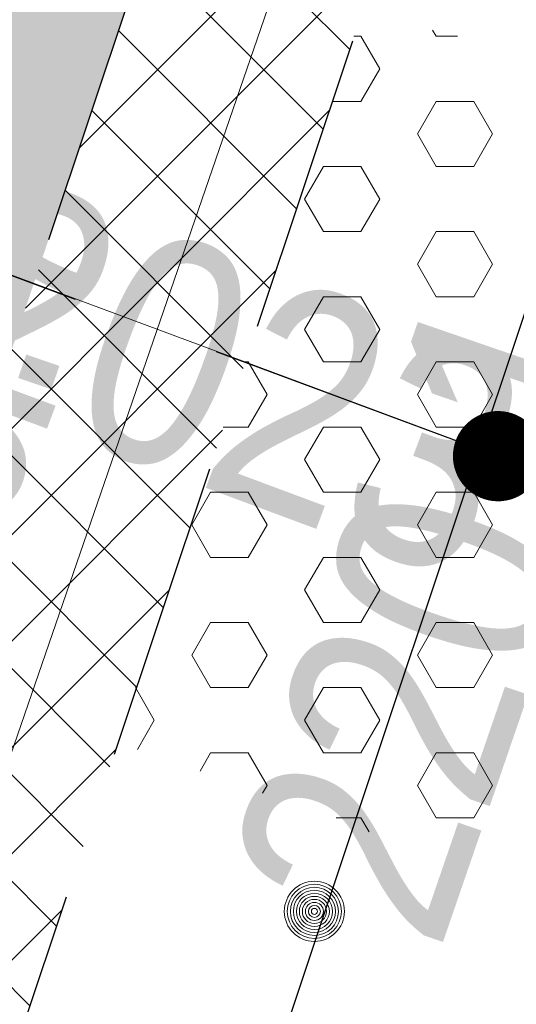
# Model space of a CAD drawing. Header units: metres. Extents: x 6599773 to 13199707, y 5688499 to 11377233.
# Tile 116 of 256: x 6599944.38 to 6599946.03, y 5688828.99 to 5688832.26. Entities that reach past the tile are written whole.
import ezdxf
from ezdxf import colors
from ezdxf.entities.mleader import LeaderData, LeaderLine
from ezdxf.enums import TextEntityAlignment as Align
from ezdxf.math import Vec2, Vec3

# ---------------------------------------------------------------- set-up
doc = ezdxf.new("R2010")
doc.units = ezdxf.units.M
doc.header["$MEASUREMENT"] = 0
for name, pattern in [('1', [0]), ('BUG', [1.5, 1, -0.5]), ('BUW', [1.5, 1, -0.5]), ('GUK', [2, 1.5, -0.5])]:
    doc.linetypes.add(name, pattern=pattern)
doc.layers.get('0').update_dxf_attribs({"linetype": 'CONTINUOUS', "lineweight": 5})
for name, color, linetype, lineweight in [('_KDPRZYKANALIK', 14, 'BUW', 30), ('_kolor chodnik', 50, '1', 0), ('_kolor umocn', 7, '1', 5), ('_kolor zjazdy kostka', 7, '1', 0), ('_kolor ścieżka', 10, '1', 0), ('_krawedz jezdni i pobocza', 7, 'BUG', 30), ('_opiskd', 14, 'CONTINUOUS', 15), ('AS__Nowe_granice', 140, 'CONTINUOUS', 30), ('Kontury', 90, 'GUK', 5), ('OTK_L_5', 7, 'CONTINUOUS', 5), ('OTR_T_1', 7, 'CONTINUOUS', 5), ('P_SUKP_E_T_0', 7, 'CONTINUOUS', 5), ('P_SUKP_L_0', 7, 'CONTINUOUS', 5)]:
    doc.layers.add(name, color=color, linetype=linetype, lineweight=lineweight)
doc.layers.add('_kolor jezdnia', color=7, linetype='1', lineweight=0, true_color=0x00dbdb)
doc.layers.add('_kolor pobocze', color=7, linetype='1', lineweight=0, true_color=0xff66ff)
doc.styles.add('opis', font='ARIALN.TTF', dxfattribs={"width": 0.7, "height": 1.1})
doc.styles.add('opis drzewa', font='ARIALN.TTF', dxfattribs={"width": 0.7, "height": 1.6})
doc.styles.add('STYL_ARIAL', font='ARIALN.TTF', dxfattribs={"width": 0.75, "oblique": 0.1})
pattern_1 = [(45, (0, 0), (-0.1767766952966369, 0.1767766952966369), []), (135, (0, 0), (-0.1767766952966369, -0.1767766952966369), [])]

# ---------------------------------------------------------------- blocks, each defined once
blk = doc.blocks.new('_Dot')
at = {"color": 0, "linetype": 'ByBlock', "lineweight": -2}
blk.add_line((-0.5, 0), (-1, 0), dxfattribs=at)
at = {"color": 0, "linetype": 'ByBlock', "const_width": 0.5}
blk.add_lwpolyline([(-0.25, 0, 1), (0.25, 0, 1)], format="xyb", close=True, dxfattribs=at)
blk = doc.blocks.new('801')
at = {"color": 0}
for radius in [0.1, 0.09, 0.08, 0.07, 0.06, 0.05, 0.04, 0.03, 0.02, 0.01]:
    blk.add_circle((0, 0), radius, dxfattribs=at)

msp = doc.modelspace()

# ---------------------------------------------------------------- hatches: boundary and pattern name
at = {"layer": '_kolor chodnik'}
h = msp.add_hatch(dxfattribs=at)
h.set_pattern_fill('ANSI37', color=256, scale=2)
h.set_pattern_definition(pattern_1)
h.paths.add_polyline_path([(6599849.938171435, 5688542.085872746), (6599852.232147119, 5688548.938742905), (6599853.573135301, 5688548.489851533), (6599853.827082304, 5688549.248475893), (6599851.793849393, 5688549.929093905), (6599849.895278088, 5688548.982823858), (6599847.823506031, 5688542.793750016)])
edge = h.paths.add_edge_path()
edge.add_line((6600018.106075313, 5689087.454911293), (6600022.42781917, 5689091.229234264))
edge.add_line((6600022.42781917, 5689091.229234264), (6600020.233254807, 5689093.742094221))
edge.add_line((6600020.233254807, 5689093.742094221), (6600017.159471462, 5689091.057656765))
edge.add_arc((6600023.275194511, 5689085.3851404), 8.341433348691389, 137.1531559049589, 148.8016577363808)
edge.add_line((6600016.140105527, 5689089.706021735), (6600018.106075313, 5689087.454911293))
h.paths.add_polyline_path([(6600038.501784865, 5689187.592294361), (6600037.906968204, 5689187.700586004), (6600037.63829624, 5689186.224843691), (6600038.240083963, 5689186.115282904)])
h.paths.add_polyline_path([(6600069.098302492, 5689360.276020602), (6600068.321239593, 5689360.413462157), (6600068.064048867, 5689358.936495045), (6600068.836639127, 5689358.799546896)])
h.paths.add_polyline_path([(6600082.393785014, 5689362.950258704), (6600082.941124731, 5689366.103121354), (6600081.481377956, 5689366.361351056), (6600080.923159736, 5689363.210828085)])
h.paths.add_polyline_path([(6600074.022236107, 5689388.065861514), (6600072.983907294, 5689388.249860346), (6600072.723374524, 5689386.77253894), (6600073.760538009, 5689386.588865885)])
h.paths.add_polyline_path([(6600105.613104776, 5689486.405659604), (6600106.749499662, 5689489.711933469), (6600105.298891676, 5689490.233346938), (6600104.143487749, 5689486.917306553)], flags=17)
h.paths.add_polyline_path([(6600132.519778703, 5689678.737346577), (6600131.761827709, 5689678.896110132), (6600131.444670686, 5689677.429261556), (6600132.212256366, 5689677.269208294)])
h.paths.add_polyline_path([(6600156.649397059, 5689798.7449027), (6600156.48800471, 5689797.958860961), (6600157.450195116, 5689797.757316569), (6600157.615023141, 5689798.542205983)])
h.paths.add_polyline_path([(6600189.055358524, 5689948.643107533), (6600187.902868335, 5689948.884512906), (6600187.600024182, 5689947.417400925), (6600188.748131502, 5689947.176379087)])
edge = h.paths.add_edge_path()
edge.add_line((6600204.459383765, 5690032.969035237), (6600204.153258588, 5690031.227801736))
edge.add_arc((6600202.328347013, 5690027.299936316), 4.331100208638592, 41.85300125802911, 65.08011549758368, ccw=False)
edge.add_arc((6600032.90393149, 5690051.979071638), 174.020003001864, 352.8070218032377, 353.495463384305)
edge.add_arc((6600202.372679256, 5690027.343587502), 5.999999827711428, 55.12102442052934, 69.64815978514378)
edge = h.paths.add_edge_path()
edge.add_line((6600205.046027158, 5690040.265402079), (6600204.972740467, 5690038.483452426))
edge.add_arc((6600203.986269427, 5690044.401803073), 5.999999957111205, 279.4630688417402, 294.9140560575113)
edge.add_line((6600206.513819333, 5690038.960158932), (6600206.607027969, 5690041.030672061))
edge.add_arc((6600203.986269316, 5690044.401803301), 4.270000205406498, 284.3702444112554, 307.86193139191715, ccw=False)
edge = h.paths.add_edge_path()
edge.add_arc((6600203.547470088, 5690044.558759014), 6.446878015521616, 324.4350091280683, 356.2013368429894, ccw=False)
edge.add_arc((6600203.986269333, 5690044.401803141), 6.00000007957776, 323.2169970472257, 357.4193489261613)
h.paths.add_polyline_path([(6600208.910055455, 5690121.713696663), (6600208.146285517, 5690121.748120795), (6600207.125602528, 5690121.794124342), (6600209.971605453, 5690121.665851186)])
edge = h.paths.add_edge_path()
edge.add_line((6600238.769818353, 5690481.648294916), (6600240.338176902, 5690490.873746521))
edge.add_line((6600240.338176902, 5690490.873746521), (6600241.251295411, 5690510.829461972))
edge.add_line((6600241.251295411, 5690510.829461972), (6600239.524022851, 5690510.928942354))
edge.add_line((6600239.524022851, 5690510.928942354), (6600238.633343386, 5690491.167757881))
edge.add_line((6600238.633343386, 5690491.167757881), (6600234.579716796, 5690467.661262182))
edge.add_line((6600234.579716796, 5690467.661262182), (6600234.449796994, 5690464.966873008))
edge.add_arc((6600242.443669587, 5690464.607462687), 8.00194818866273, 177.4256738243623, 268.2543056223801)
edge.add_line((6600242.199903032, 5690456.609228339), (6600242.216657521, 5690457.359274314))
edge.add_line((6600242.216657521, 5690457.359274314), (6600242.305257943, 5690458.836738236))
edge.add_arc((6600242.444504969, 5690464.607952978), 5.772894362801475, 177.0298084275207, 268.6178439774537, ccw=False)
edge.add_line((6600236.679365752, 5690464.907083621), (6600236.951876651, 5690470.95443634))
edge.add_line((6600236.951876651, 5690470.95443634), (6600238.150786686, 5690478.210832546))
edge.add_line((6600238.150786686, 5690478.210832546), (6600238.769818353, 5690481.648294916))
h.paths.add_polyline_path([(6600238.769818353, 5690481.648294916), (6600238.150786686, 5690478.210832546), (6600239.670056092, 5690477.930590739), (6600240.266710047, 5690481.376366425)], flags=17)
edge = h.paths.add_edge_path()
edge.add_line((6600223.366500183, 5690460.339976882), (6600223.276803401, 5690457.948865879))
edge.add_arc((6600221.105749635, 5690465.64864014), 7.999999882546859, 285.7465040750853, 299.8464885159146)
edge.add_line((6600225.08717264, 5690458.709744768), (6600225.240084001, 5690461.623695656))
edge.add_arc((6600221.105749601, 5690465.648640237), 5.769999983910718, 293.06724420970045, 315.7681070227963, ccw=False)
edge = h.paths.add_edge_path()
edge.add_arc((6600220.025145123, 5690444.676291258), 5.77000016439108, 37.996647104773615, 59.94382588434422, ccw=False)
edge.add_line((6600224.572175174, 5690448.22839199), (6600224.817793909, 5690451.081798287))
edge.add_arc((6600220.025145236, 5690444.676291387), 7.999999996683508, 53.19588653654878, 68.15166733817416)
edge.add_line((6600223.00235276, 5690452.101669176), (6600222.91504296, 5690449.670427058))
edge = h.paths.add_edge_path()
edge.add_arc((6600221.105749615, 5690465.648640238), 7.999999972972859, 328.0222308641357, 357.0132597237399)
edge.add_line((6600229.094882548, 5690465.23180147), (6600229.218816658, 5690467.593604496))
edge.add_line((6600229.218816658, 5690467.593604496), (6600228.218919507, 5690467.645774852))
edge.add_line((6600228.218919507, 5690467.645774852), (6600227.891778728, 5690461.411918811))
h.paths.add_polyline_path([(6600200.980142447, 5690012.236744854), (6600202.31727834, 5690011.956662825), (6600202.522293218, 5690012.935421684), (6600201.182321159, 5690013.216097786)])
h.paths.add_polyline_path([(6600196.457878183, 5689983.98337835), (6600195.202332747, 5689984.246370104), (6600194.899091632, 5689982.777335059), (6600196.150355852, 5689982.515240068)])
edge = h.paths.add_edge_path()
edge.add_line((6600112.305909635, 5689517.99101877), (6600112.691041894, 5689519.807934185))
edge.add_line((6600112.691041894, 5689519.807934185), (6600113.245521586, 5689522.423769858))
edge.add_line((6600113.245521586, 5689522.423769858), (6600111.553124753, 5689522.782507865))
edge.add_line((6600111.553124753, 5689522.782507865), (6600107.405864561, 5689503.217226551))
edge.add_line((6600107.405864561, 5689503.217226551), (6600099.494506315, 5689480.361667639))
edge.add_line((6600099.494506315, 5689480.361667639), (6600099.182814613, 5689478.891218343))
edge.add_arc((6600107.008997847, 5689477.232359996), 8.000059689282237, 168.0325629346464, 257.7529108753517)
edge.add_line((6600105.311960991, 5689469.414366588), (6600105.784990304, 5689471.593619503))
edge.add_arc((6600107.008927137, 5689477.232314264), 5.769999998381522, 168.0321375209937, 257.7533362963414, ccw=False)
edge.add_line((6600101.364343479, 5689478.42879883), (6600101.647245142, 5689479.76342708))
edge.add_line((6600101.647245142, 5689479.76342708), (6600104.143487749, 5689486.917306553))
edge.add_line((6600104.143487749, 5689486.917306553), (6600105.298891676, 5689490.233346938))
edge.add_line((6600105.298891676, 5689490.233346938), (6600108.240043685, 5689498.809726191))
edge.add_line((6600108.240043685, 5689498.809726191), (6600112.305909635, 5689517.99101877))
h.paths.add_polyline_path([(6600136.009573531, 5689645.499114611), (6600138.333647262, 5689645.012304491), (6600138.661671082, 5689646.578318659), (6600134.869459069, 5689647.372651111)])
at = {"layer": '_kolor jezdnia'}
h = msp.add_hatch(dxfattribs=at)
h.set_pattern_fill('ANSI37', color=256, scale=2.2)
h.set_pattern_definition([(311.9999999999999, (0, 0), (0.2043648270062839, 0.1840109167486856), []), (41.99999999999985, (0, 0), (-0.1840109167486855, 0.2043648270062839), [])])
edge = h.paths.add_edge_path()
edge.add_line((6599833.066047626, 5688539.933393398), (6599850.649511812, 5688527.983462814))
edge.add_arc((6599857.337592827, 5688536.653968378), 10.95025544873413, 169.5012687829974, 232.3548431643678, ccw=False)
edge.add_arc((6599858.085851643, 5688536.618142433), 11.69295282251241, 162.2507788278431, 169.9967502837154, ccw=False)
edge.add_line((6599846.949484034, 5688540.182754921), (6599847.823506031, 5688542.793750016))
edge.add_line((6599847.823506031, 5688542.793750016), (6599849.895278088, 5688548.982823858))
edge.add_line((6599849.895278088, 5688548.982823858), (6599852.434748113, 5688556.56906746))
edge.add_line((6599852.434748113, 5688556.56906746), (6599928.48625871, 5688783.760284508))
edge.add_line((6599928.48625871, 5688783.760284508), (6599931.025728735, 5688791.34652811))
edge.add_line((6599931.025728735, 5688791.34652811), (6599996.657773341, 5688987.411326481))
edge.add_line((6599996.657773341, 5688987.411326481), (6599999.197243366, 5688994.997570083))
edge.add_line((6599999.197243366, 5688994.997570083), (6600021.930100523, 5689062.908193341))
edge.add_line((6600021.930100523, 5689062.908193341), (6600017.620224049, 5689067.371531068))
edge.add_line((6600017.620224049, 5689067.371531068), (6600016.714558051, 5689064.654078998))
edge.add_line((6600016.714558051, 5689064.654078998), (6600012.423620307, 5689051.835617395))
edge.add_line((6600012.423620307, 5689051.835617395), (6600009.884150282, 5689044.249373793))
edge.add_line((6600009.884150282, 5689044.249373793), (6599977.53516164, 5688947.612159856))
edge.add_line((6599977.53516164, 5688947.612159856), (6599974.995691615, 5688940.025916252))
edge.add_line((6599974.995691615, 5688940.025916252), (6599942.096912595, 5688841.746295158))
edge.add_line((6599942.096912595, 5688841.746295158), (6599939.557442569, 5688834.160051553))
edge.add_line((6599939.557442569, 5688834.160051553), (6599882.679288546, 5688664.246042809))
edge.add_line((6599882.679288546, 5688664.246042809), (6599880.139818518, 5688656.659799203))
edge.add_line((6599880.139818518, 5688656.659799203), (6599852.464543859, 5688573.984527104))
edge.add_line((6599852.464543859, 5688573.984527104), (6599842.470137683, 5688544.127903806))
edge.add_arc((6599835.706422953, 5688546.652910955), 7.219660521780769, 248.54809133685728, 339.52856074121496, ccw=False)
h.paths.add_polyline_path([(6600044.653202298, 5689172.271628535), (6600046.276244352, 5689181.431901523), (6600047.759199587, 5689189.801539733), (6600051.0603021, 5689208.432603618), (6600052.368792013, 5689215.817578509), (6600054.808584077, 5689229.587499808), (6600056.11707399, 5689236.972474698), (6600057.346666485, 5689243.912161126), (6600058.655146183, 5689251.297078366), (6600058.831439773, 5689252.292060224), (6600060.098987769, 5689259.445963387), (6600060.139929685, 5689259.677035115), (6600061.407468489, 5689266.830886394), (6600072.329030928, 5689328.470998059), (6600073.637511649, 5689335.855921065), (6600077.337304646, 5689356.73715072), (6600078.820259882, 5689365.106788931), (6600081.142794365, 5689378.214921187), (6600082.53851694, 5689386.092227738), (6600095.187867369, 5689457.483787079), (6600091.082877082, 5689465.8405575), (6600089.043088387, 5689454.328211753), (6600087.870641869, 5689447.711051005), (6600087.560133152, 5689445.958573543), (6600086.562151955, 5689440.326076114), (6600082.433200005, 5689417.022719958), (6600080.95024477, 5689408.65308175), (6600077.202698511, 5689387.502337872), (6600075.719743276, 5689379.132699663), (6600073.469199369, 5689366.430874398), (6600071.986244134, 5689358.061236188), (6600069.986864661, 5689346.776955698), (6600068.591142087, 5689338.899649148), (6600065.559290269, 5689321.78820693), (6600064.163567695, 5689313.91090038), (6600059.719426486, 5689288.828650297), (6600058.323703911, 5689280.951343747), (6600057.563846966, 5689276.662793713), (6600056.168124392, 5689268.785487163), (6600054.804920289, 5689261.091711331), (6600053.409197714, 5689253.214404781), (6600053.264817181, 5689252.399536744), (6600051.869094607, 5689244.522230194), (6600051.183555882, 5689240.653124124), (6600049.787833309, 5689232.775817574), (6600046.593849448, 5689214.749319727), (6600045.198126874, 5689206.872013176), (6600044.41754409, 5689202.466488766), (6600042.934588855, 5689194.096850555), (6600036.429952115, 5689157.38538759), (6600034.94699688, 5689149.01574938), (6600030.579776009, 5689124.367629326), (6600027.529365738, 5689107.151445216), (6600024.895072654, 5689094.014582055), (6600030.583685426, 5689094.264316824), (6600032.945013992, 5689106.191885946), (6600043.170247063, 5689163.901990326)])
edge = h.paths.add_edge_path()
edge.add_line((6600111.106812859, 5689535.144351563), (6600111.256844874, 5689535.85214863))
edge.add_line((6600111.256844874, 5689535.85214863), (6600112.915748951, 5689543.678261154))
edge.add_line((6600112.915748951, 5689543.678261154), (6600117.304772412, 5689564.384094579))
edge.add_line((6600117.304772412, 5689564.384094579), (6600119.067357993, 5689572.699339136))
edge.add_line((6600119.067357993, 5689572.699339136), (6600120.087667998, 5689577.512794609))
edge.add_line((6600120.087667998, 5689577.512794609), (6600121.64289057, 5689584.849775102))
edge.add_line((6600121.64289057, 5689584.849775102), (6600128.436769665, 5689616.900852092))
edge.add_line((6600128.436769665, 5689616.900852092), (6600129.991992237, 5689624.237832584))
edge.add_line((6600129.991992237, 5689624.237832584), (6600132.660554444, 5689636.827148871))
edge.add_line((6600132.660554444, 5689636.827148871), (6600133.208838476, 5689639.444704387))
edge.add_line((6600133.208838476, 5689639.444704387), (6600134.848957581, 5689647.274775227))
edge.add_line((6600134.848957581, 5689647.274775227), (6600138.97649476, 5689666.979995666))
edge.add_line((6600138.97649476, 5689666.979995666), (6600140.51410642, 5689674.320687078))
edge.add_line((6600140.51410642, 5689674.320687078), (6600145.209128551, 5689696.735129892))
edge.add_line((6600145.209128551, 5689696.735129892), (6600146.746740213, 5689704.075821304))
edge.add_line((6600146.746740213, 5689704.075821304), (6600151.462308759, 5689726.588354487))
edge.add_line((6600151.462308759, 5689726.588354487), (6600152.999920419, 5689733.929045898))
edge.add_line((6600152.999920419, 5689733.929045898), (6600155.244070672, 5689744.642813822))
edge.add_line((6600155.244070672, 5689744.642813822), (6600156.781682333, 5689751.983505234))
edge.add_line((6600156.781682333, 5689751.983505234), (6600161.635515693, 5689775.156126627))
edge.add_line((6600161.635515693, 5689775.156126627), (6600163.378142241, 5689783.475576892))
edge.add_line((6600163.378142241, 5689783.475576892), (6600163.850769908, 5689785.731942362))
edge.add_line((6600163.850769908, 5689785.731942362), (6600167.028500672, 5689800.90270461))
edge.add_line((6600167.028500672, 5689800.90270461), (6600179.490888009, 5689860.399222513))
edge.add_line((6600179.490888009, 5689860.399222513), (6600181.233514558, 5689868.718672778))
edge.add_line((6600181.233514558, 5689868.718672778), (6600181.84713393, 5689871.648144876))
edge.add_line((6600181.84713393, 5689871.648144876), (6600183.38474559, 5689878.988836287))
edge.add_line((6600183.38474559, 5689878.988836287), (6600184.935818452, 5689886.393792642))
edge.add_line((6600184.935818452, 5689886.393792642), (6600186.575937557, 5689894.223863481))
edge.add_line((6600186.575937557, 5689894.223863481), (6600194.051338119, 5689929.912074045))
edge.add_line((6600194.051338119, 5689929.912074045), (6600195.691457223, 5689937.742144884))
edge.add_line((6600195.691457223, 5689937.742144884), (6600202.915799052, 5689972.231779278))
edge.add_line((6600202.915799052, 5689972.231779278), (6600204.555918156, 5689980.061850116))
edge.add_line((6600204.555918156, 5689980.061850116), (6600206.062781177, 5689987.255744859))
edge.add_line((6600206.062781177, 5689987.255744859), (6600207.702900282, 5689995.085815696))
edge.add_line((6600207.702900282, 5689995.085815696), (6600210.232559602, 5690007.162628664))
edge.add_line((6600210.232559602, 5690007.162628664), (6600211.694938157, 5690014.144150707))
edge.add_arc((6600028.177652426, 5690052.584442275), 187.5000004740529, 348.1696294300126, 357.4195276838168)
edge.add_line((6600215.487522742, 5690044.142720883), (6600208.310270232, 5690026.480446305))
edge.add_arc((6600032.903933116, 5690051.97907145), 177.2500013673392, 348.1696294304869, 351.7289130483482, ccw=False)
edge.add_line((6600206.38894146, 5690015.640182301), (6600205.966941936, 5690013.625519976))
edge.add_line((6600205.966941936, 5690013.625519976), (6600204.326822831, 5690005.795449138))
edge.add_line((6600204.326822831, 5690005.795449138), (6600197.076961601, 5689971.183982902))
edge.add_line((6600197.076961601, 5689971.183982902), (6600195.334335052, 5689962.864532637))
edge.add_line((6600195.334335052, 5689962.864532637), (6600193.44722506, 5689953.855305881))
edge.add_line((6600193.44722506, 5689953.855305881), (6600191.909227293, 5689946.512771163))
edge.add_line((6600191.909227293, 5689946.512771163), (6600185.49684423, 5689915.899498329))
edge.add_line((6600185.49684423, 5689915.899498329), (6600183.856521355, 5689908.068454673))
edge.add_line((6600183.856521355, 5689908.068454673), (6600182.066605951, 5689899.523243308))
edge.add_line((6600182.066605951, 5689899.523243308), (6600180.32407057, 5689891.204228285))
edge.add_line((6600180.32407057, 5689891.204228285), (6600174.320344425, 5689862.541919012))
edge.add_line((6600174.320344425, 5689862.541919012), (6600172.577809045, 5689854.222903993))
edge.add_line((6600172.577809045, 5689854.222903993), (6600163.663810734, 5689811.666703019))
edge.add_line((6600163.663810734, 5689811.666703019), (6600162.023782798, 5689803.837067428))
edge.add_line((6600162.023782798, 5689803.837067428), (6600160.924220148, 5689798.587659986))
edge.add_line((6600160.924220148, 5689798.587659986), (6600159.279208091, 5689790.734229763))
edge.add_line((6600159.279208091, 5689790.734229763), (6600157.107250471, 5689780.365115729))
edge.add_line((6600157.107250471, 5689780.365115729), (6600155.462238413, 5689772.511685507))
edge.add_line((6600155.462238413, 5689772.511685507), (6600153.380318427, 5689762.572418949))
edge.add_line((6600153.380318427, 5689762.572418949), (6600151.735124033, 5689754.718118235))
edge.add_line((6600151.735124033, 5689754.718118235), (6600148.586504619, 5689739.686336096))
edge.add_line((6600148.586504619, 5689739.686336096), (6600146.885007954, 5689731.563243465))
edge.add_line((6600146.885007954, 5689731.563243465), (6600141.75088822, 5689707.052510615))
edge.add_line((6600141.75088822, 5689707.052510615), (6600140.110896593, 5689699.223048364))
edge.add_line((6600140.110896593, 5689699.223048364), (6600133.483561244, 5689667.583574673))
edge.add_line((6600133.483561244, 5689667.583574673), (6600131.860394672, 5689659.834436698))
edge.add_line((6600131.860394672, 5689659.834436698), (6600131.740984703, 5689659.26436315))
edge.add_line((6600131.740984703, 5689659.26436315), (6600130.117814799, 5689651.515209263))
edge.add_line((6600130.117814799, 5689651.515209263), (6600127.278733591, 5689637.961189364))
edge.add_line((6600127.278733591, 5689637.961189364), (6600126.924568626, 5689636.290366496))
edge.add_line((6600126.924568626, 5689636.290366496), (6600125.166244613, 5689627.995226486))
edge.add_line((6600125.166244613, 5689627.995226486), (6600118.009503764, 5689594.232298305))
edge.add_line((6600118.009503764, 5689594.232298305), (6600116.251179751, 5689585.937158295))
edge.add_line((6600116.251179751, 5689585.937158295), (6600113.665314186, 5689573.737975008))
edge.add_line((6600113.665314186, 5689573.737975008), (6600111.898534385, 5689565.402943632))
edge.add_line((6600111.898534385, 5689565.402943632), (6600104.889982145, 5689532.33911599))
edge.add_line((6600104.889982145, 5689532.33911599), (6600103.226635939, 5689524.492047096))
edge.add_line((6600103.226635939, 5689524.492047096), (6600096.623876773, 5689493.342605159))
edge.add_line((6600096.623876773, 5689493.342605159), (6600094.968986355, 5689485.53542763))
edge.add_line((6600094.968986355, 5689485.53542763), (6600094.300101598, 5689482.379870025))
edge.add_line((6600094.300101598, 5689482.379870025), (6600099.182814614, 5689478.891218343))
edge.add_line((6600099.182814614, 5689478.891218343), (6600099.494506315, 5689480.361667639))
edge.add_line((6600099.494506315, 5689480.361667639), (6600111.106812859, 5689535.144351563))
edge = h.paths.add_edge_path()
edge.add_arc((6600239.213891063, 5690851.4003676), 10.0000000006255, -2.8342403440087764, 76.13703556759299, ccw=False)
edge.add_line((6600249.201658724, 5690850.905901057), (6600249.082723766, 5690848.503524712))
edge.add_line((6600249.082723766, 5690848.503524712), (6600247.016487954, 5690806.767468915))
edge.add_line((6600247.016487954, 5690806.767468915), (6600246.092398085, 5690789.152178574))
edge.add_line((6600246.092398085, 5690789.152178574), (6600233.768116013, 5690572.015170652))
edge.add_line((6600233.768116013, 5690572.015170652), (6600228.959056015, 5690465.29620206))
edge.add_line((6600228.959056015, 5690465.29620206), (6600234.588724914, 5690465.017134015))
edge.add_line((6600234.588724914, 5690465.017134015), (6600239.26254019, 5690571.767576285))
edge.add_line((6600239.26254019, 5690571.767576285), (6600252.505038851, 5690806.400146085))
edge.add_line((6600252.505038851, 5690806.400146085), (6600254.569211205, 5690848.094521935))
edge.add_arc((6600262.559425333, 5690847.6989487), 7.999999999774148, 76.13703557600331, 177.1657596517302, ccw=False)
edge.add_line((6600264.476229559, 5690855.465921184), (6600241.609896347, 5690861.109083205))
edge = h.paths.add_edge_path()
edge.add_line((6600250.031475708, 5690451.625307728), (6600250.231741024, 5690455.772579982))
edge.add_line((6600250.231741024, 5690455.772579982), (6600246.257763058, 5690456.417303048))
edge.add_line((6600246.257763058, 5690456.417303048), (6600242.171761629, 5690456.61060902))
edge.add_arc((6600242.563100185, 5690464.586983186), 7.985968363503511, 176.9123644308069, 267.1911945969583, ccw=False)
edge.add_line((6600234.588724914, 5690465.017134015), (6600228.959056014, 5690465.29620206))
edge.add_arc((6600220.965133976, 5690465.657286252), 8.002072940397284, 267.8289300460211, 357.413716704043, ccw=False)
edge.add_line((6600220.661989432, 5690457.660957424), (6600212.406915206, 5690458.119572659))
edge.add_line((6600212.406915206, 5690458.119572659), (6600208.431872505, 5690457.817501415))
edge.add_line((6600208.431872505, 5690457.817501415), (6600208.233912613, 5690454.548331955))
edge.add_line((6600208.233912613, 5690454.548331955), (6600212.129565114, 5690453.127270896))
edge.add_line((6600212.129565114, 5690453.127270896), (6600218.640548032, 5690452.76554962))
edge.add_line((6600218.640548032, 5690452.76554962), (6600216.486747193, 5690452.885205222))
edge.add_line((6600216.486747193, 5690452.885205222), (6600220.46890539, 5690452.663974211))
edge.add_arc((6600220.025145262, 5690444.676291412), 7.999999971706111, -0.3386579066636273, 86.8201700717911, ccw=False)
edge.add_line((6600228.025005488, 5690444.629006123), (6600227.803602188, 5690439.649256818))
edge.add_line((6600227.803602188, 5690439.649256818), (6600226.885525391, 5690435.936828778))
edge.add_line((6600226.885525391, 5690435.936828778), (6600225.534849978, 5690405.967249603))
edge.add_line((6600225.534849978, 5690405.967249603), (6600226.115199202, 5690402.187514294))
edge.add_line((6600226.115199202, 5690402.187514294), (6600213.445139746, 5690121.008786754))
edge.add_line((6600213.445139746, 5690121.008786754), (6600213.352800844, 5690118.960058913))
edge.add_line((6600213.352800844, 5690118.960058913), (6600209.980184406, 5690044.131649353))
edge.add_arc((6600203.986269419, 5690044.401803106), 5.999999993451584, 257.4162346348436, 357.41934921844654, ccw=False)
edge.add_line((6600202.679069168, 5690038.545931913), (6600201.589735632, 5690033.666039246))
edge.add_line((6600201.589735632, 5690033.666039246), (6600203.67987942, 5690033.199458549))
edge.add_arc((6600202.372679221, 5690027.343587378), 5.999999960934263, -8.27108729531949, 77.41623506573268, ccw=False)
edge.add_line((6600208.310270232, 5690026.480446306), (6600215.487522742, 5690044.142720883))
edge.add_line((6600215.487522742, 5690044.142720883), (6600216.199687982, 5690059.944661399))
edge.add_line((6600216.199687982, 5690059.944661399), (6600216.537356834, 5690067.437056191))
edge.add_line((6600216.537356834, 5690067.437056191), (6600223.893528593, 5690230.66011469))
edge.add_line((6600223.893528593, 5690230.66011469), (6600224.231197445, 5690238.152509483))
edge.add_line((6600224.231197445, 5690238.152509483), (6600233.507835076, 5690443.987992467))
edge.add_arc((6600241.499722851, 5690443.627812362), 7.999999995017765, 87.29208981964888, 177.4195277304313, ccw=False)
edge.add_line((6600241.877677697, 5690451.618879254), (6600246.021541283, 5690451.422886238))
edge.add_line((6600246.021541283, 5690451.422886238), (6600246.427694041, 5690451.443388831))
edge.add_line((6600246.427694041, 5690451.443388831), (6600246.793970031, 5690451.461878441))
edge.add_line((6600246.793970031, 5690451.461878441), (6600250.031475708, 5690451.625307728))
edge = h.paths.add_edge_path()
edge.add_line((6600007.33756506, 5689086.20374581), (6600006.980466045, 5689080.740822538))
edge.add_line((6600006.980466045, 5689080.740822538), (6600007.229745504, 5689080.720859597))
edge.add_line((6600007.229745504, 5689080.720859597), (6600008.093335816, 5689080.601653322))
edge.add_line((6600008.093335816, 5689080.601653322), (6600008.702681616, 5689080.53831051))
edge.add_arc((6600008.140193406, 5689070.554142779), 9.999999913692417, -18.557800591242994, 86.77547804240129, ccw=False)
edge.add_line((6600017.620224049, 5689067.371531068), (6600021.930100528, 5689062.908193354))
edge.add_arc((6599734.83819726, 5689159.011261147), 302.7499967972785, 341.4922000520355, 343.8640860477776)
edge.add_arc((6600034.895369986, 5689072.315877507), 9.581213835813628, 98.63328270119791, 164.5273290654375, ccw=False)
edge.add_line((6600033.457137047, 5689081.788529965), (6600033.832640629, 5689081.798737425))
edge.add_line((6600033.832640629, 5689081.798737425), (6600034.422462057, 5689082.05700874))
edge.add_line((6600034.422462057, 5689082.05700874), (6600036.833623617, 5689082.139040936))
edge.add_line((6600036.833623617, 5689082.139040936), (6600036.730225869, 5689087.148851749))
edge.add_line((6600036.730225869, 5689087.148851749), (6600036.579860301, 5689087.134303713))
edge.add_arc((6600036.479565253, 5689093.136286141), 6.002820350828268, 169.1687651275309, 270.9573417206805, ccw=False)
edge.add_line((6600030.583685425, 5689094.264316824), (6600024.895072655, 5689094.014582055))
edge.add_arc((6600015.200558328, 5689096.162123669), 9.929528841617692, 271.0943432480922, 347.5094668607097, ccw=False)
edge.add_arc((6600014.909438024, 5689089.646776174), 3.446070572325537, 264.4236009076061, 278.0194998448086, ccw=False)
edge.add_line((6600014.574573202, 5689086.217014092), (6600014.299554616, 5689086.232508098))
edge.add_line((6600014.299554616, 5689086.232508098), (6600010.474232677, 5689086.448019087))
edge.add_line((6600010.474232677, 5689086.448019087), (6600007.33756506, 5689086.20374581))
edge = h.paths.add_edge_path()
edge.add_line((6600105.490725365, 5689463.953528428), (6600106.927559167, 5689464.047234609))
edge.add_line((6600106.927559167, 5689464.047234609), (6600107.835, 5689468.66))
edge.add_line((6600107.835, 5689468.66), (6600105.311960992, 5689469.414366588))
edge.add_arc((6600107.008997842, 5689477.232359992), 8.000059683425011, 168.0325628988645, 257.7529109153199, ccw=False)
edge.add_line((6600099.182814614, 5689478.891218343), (6600094.300101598, 5689482.379870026))
edge.add_arc((6600586.245114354, 5689378.10423892), 502.8750369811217, 168.032376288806, 169.9522165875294)
edge.add_line((6600091.082877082, 5689465.8405575), (6600095.187867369, 5689457.483787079))
edge.add_arc((6600103.06517392, 5689456.088064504), 8.000000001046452, 77.7533362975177, 169.9524553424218, ccw=False)
edge.add_line((6600104.762140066, 5689463.906012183), (6600105.490725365, 5689463.953528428))
at = {"layer": '_kolor pobocze'}
h = msp.add_hatch(dxfattribs=at)
h.set_pattern_fill('ANSI37', color=256, scale=2)
h.set_pattern_definition(pattern_1)
edge = h.paths.add_edge_path()
edge.add_line((6600035.926965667, 5689101.56944285), (6600036.046865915, 5689102.311543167))
edge.add_arc((6600058.171848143, 5689233.778275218), 133.3154772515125, 259.4578941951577, 260.4470163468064, ccw=False)
edge.add_line((6600033.780707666, 5689102.713067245), (6600032.142559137, 5689101.847662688))
edge.add_arc((6599734.838175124, 5689159.011266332), 302.7500195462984, 347.6801154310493, 349.11639019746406, ccw=False)
edge.add_arc((6600036.478170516, 5689093.133441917), 6.000000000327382, 167.68011541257, 271.5571101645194)
edge.add_line((6600036.64121064, 5689087.1356575), (6600036.730491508, 5689087.137804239))
edge.add_line((6600036.730491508, 5689087.137804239), (6600036.71246321, 5689087.887583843))
edge.add_line((6600036.71246321, 5689087.887583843), (6600036.559840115, 5689087.884077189))
edge.add_arc((6600036.482532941, 5689093.14290691), 5.259397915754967, 170.6455005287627, 270.84221319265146, ccw=False)
edge.add_arc((6600545.796425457, 5688991.216220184), 524.6691769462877, 167.9170060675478, 168.7028219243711, ccw=False)
edge.add_line((6600032.751078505, 5689101.044345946), (6600034.011432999, 5689101.917298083))
edge.add_line((6600034.011432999, 5689101.917298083), (6600035.926965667, 5689101.56944285))
edge = h.paths.add_edge_path()
edge.add_line((6600002.828843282, 5688994.032881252), (6600003.066918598, 5688994.744091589))
edge.add_line((6600003.066918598, 5688994.744091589), (6600001.227880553, 5688995.359703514))
edge.add_line((6600001.227880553, 5688995.359703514), (6600000.55876659, 5688996.702196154))
edge.add_line((6600000.55876659, 5688996.702196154), (6600022.641310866, 5689062.67011804))
edge.add_arc((6599734.83819395, 5689159.011262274), 303.5000002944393, 341.4922000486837, 343.8640860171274)
edge.add_arc((6600035.267451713, 5689072.092773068), 9.250000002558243, 91.55711016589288, 163.8640860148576, ccw=False)
edge.add_line((6600035.016098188, 5689081.339357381), (6600036.868703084, 5689081.389717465))
edge.add_line((6600036.868703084, 5689081.389717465), (6600036.850674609, 5689082.139504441))
edge.add_line((6600036.850674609, 5689082.139504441), (6600034.995718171, 5689082.089080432))
edge.add_arc((6600035.267451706, 5689072.092773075), 9.999999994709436, 91.55711014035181, 163.8640860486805)
edge.add_arc((6599734.838192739, 5689159.011262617), 302.7500015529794, 341.4922000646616, 343.8640860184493, ccw=False)
edge.add_line((6600021.930100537, 5689062.908193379), (6599999.748942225, 5688996.6456785))
edge.add_line((6599999.748942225, 5688996.6456785), (6600000.695212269, 5688994.747107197))
edge.add_line((6600000.695212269, 5688994.747107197), (6600002.828843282, 5688994.032881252))
h.paths.add_polyline_path([(6599971.7492186, 5688907.297112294), (6599971.084233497, 5688908.631320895), (6599997.822068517, 5688988.526766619), (6599999.164561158, 5688989.195880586), (6600001.003599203, 5688988.580268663), (6600001.241674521, 5688989.291479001), (6599999.108043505, 5688990.005704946), (6599997.2094722, 5688989.059434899), (6599970.270280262, 5688908.583087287), (6599971.216550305, 5688906.684515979), (6599973.350181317, 5688905.970290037), (6599973.588256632, 5688906.681500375)])
h.paths.add_polyline_path([(6599932.504667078, 5688790.060553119), (6599931.835553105, 5688791.403045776), (6599968.343406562, 5688900.4641754), (6599969.685899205, 5688901.133289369), (6599971.524937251, 5688900.517677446), (6599971.763012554, 5688901.228887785), (6599969.629381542, 5688901.94311373), (6599967.730810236, 5688900.996843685), (6599931.025728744, 5688791.34652811), (6599931.971998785, 5688789.447956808), (6599933.988392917, 5688788.772975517), (6599934.226774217, 5688789.484136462)])
at = {"layer": '_kolor umocn', "ltscale": 0.5}
h = msp.add_hatch(dxfattribs=at)
h.set_pattern_fill('HEX', color=256)
h.set_pattern_definition([(0, (-289.7341963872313, -1875.716316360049), (0, 0.2165063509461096), [0.125, -0.25]), (120, (-289.7341963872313, -1875.716316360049), (-0.1875, -0.1082531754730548), [0.1249999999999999, -0.2499999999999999]), (59.99999999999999, (-289.6091963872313, -1875.716316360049), (-0.1875, 0.1082531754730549), [0.125, -0.25])])
h.paths.add_polyline_path([(6599947.791693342, 5688831.508723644), (6599945.52961535, 5688832.311775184), (6599944.707465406, 5688829.855739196), (6599946.974273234, 5688829.066817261)])
at = {"layer": '_kolor zjazdy kostka'}
h = msp.add_hatch(dxfattribs=at)
h.set_pattern_fill('ANSI37', color=256, scale=2)
h.set_pattern_definition(pattern_1)
h.paths.add_polyline_path([(6600244.137440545, 5690813.934732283), (6600242.369522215, 5690814.022127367), (6600242.097568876, 5690808.528921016), (6600243.865482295, 5690808.44142671)])
h.paths.add_polyline_path([(6600247.012128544, 5690806.679412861), (6600247.44273645, 5690815.377295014), (6600247.393289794, 5690814.378518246), (6600247.113277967, 5690808.722537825)])
h.paths.add_polyline_path([(6600242.297085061, 5690788.088808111), (6600240.958726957, 5690788.155683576), (6600240.648818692, 5690782.664569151), (6600241.987258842, 5690782.599147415)])
h.paths.add_polyline_path([(6600245.558275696, 5690780.919298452), (6600246.037231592, 5690789.405686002), (6600244.985820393, 5690788.453468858), (6600244.612601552, 5690781.981345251)])
h.paths.add_polyline_path([(6600241.348405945, 5690723.711515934), (6600242.272017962, 5690722.691689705), (6600242.749709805, 5690731.155680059), (6600241.698138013, 5690730.203317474), (6600241.472690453, 5690726.27550499)])
h.paths.add_polyline_path([(6600225.772794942, 5690394.589141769), (6600224.731429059, 5690393.637598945), (6600224.461246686, 5690387.644646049), (6600225.412923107, 5690386.603142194)])
h.paths.add_polyline_path([(6600223.012390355, 5690333.280720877), (6600223.372595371, 5690341.272607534), (6600222.32835346, 5690340.318436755), (6600222.058239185, 5690334.324941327)])
h.paths.add_polyline_path([(6600215.496388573, 5690166.390602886), (6600215.856593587, 5690174.382489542), (6600214.812834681, 5690173.428760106), (6600214.542018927, 5690167.435062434)])
h.paths.add_polyline_path([(6600212.446537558, 5690121.053392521), (6600213.399499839, 5690120.010473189), (6600213.788744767, 5690128.503024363), (6600212.745135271, 5690127.54943145)])
h.paths.add_polyline_path([(6600209.977420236, 5690121.665589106), (6600210.225142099, 5690127.162117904), (6600207.346107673, 5690127.291879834), (6600207.119593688, 5690121.794395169)])
h.paths.add_polyline_path([(6600207.950178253, 5690070.725854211), (6600204.880846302, 5690070.828947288), (6600204.643784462, 5690065.333808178), (6600207.702521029, 5690065.204598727)])
h.paths.add_polyline_path([(6600200.981479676, 5690012.236464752), (6600199.969248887, 5690007.339980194), (6600201.282587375, 5690007.064882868), (6600202.31726072, 5690011.956666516)])
h.paths.add_polyline_path([(6600193.613960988, 5689970.406358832), (6600192.398010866, 5689970.660657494), (6600191.286205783, 5689965.274578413), (6600192.486379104, 5689965.023185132)])
h.paths.add_polyline_path([(6600189.061271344, 5689948.671423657), (6600189.984133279, 5689953.050774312), (6600188.818902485, 5689953.32186217), (6600187.908781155, 5689948.91282903)])
h.paths.add_polyline_path([(6600180.976201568, 5689915.317449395), (6600179.952861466, 5689910.421322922), (6600181.008474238, 5689910.200199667), (6600182.033843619, 5689915.09540201)])
h.paths.add_polyline_path([(6600176.508279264, 5689893.538690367), (6600177.476023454, 5689893.335973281), (6600178.603605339, 5689898.719146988), (6600177.636002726, 5689898.922290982)])
h.paths.add_polyline_path([(6600179.28182965, 5689859.401159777), (6600180.522246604, 5689860.211927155), (6600181.057490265, 5689860.561775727), (6600183.598022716, 5689860.029600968), (6600184.726606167, 5689865.412570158), (6600182.186324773, 5689865.943033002), (6600181.604764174, 5689866.832779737), (6600181.024456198, 5689867.720610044)])
h.paths.add_polyline_path([(6600160.20081012, 5689810.862606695), (6600159.232772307, 5689811.065842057), (6600158.207991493, 5689806.171529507), (6600159.17573568, 5689805.968812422)])
h.paths.add_polyline_path([(6600156.493917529, 5689797.987177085), (6600155.463416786, 5689793.068691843), (6600156.431160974, 5689792.865974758), (6600157.461419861, 5689797.784520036)])
edge = h.paths.add_edge_path()
edge.add_arc((6600173.111981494, 5689800.679690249), 5.999999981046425, 204.6731153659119, 239.5411154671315, ccw=False)
edge.add_arc((6600173.162096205, 5689800.685330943), 6.047914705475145, 168.3203586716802, 204.5234866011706, ccw=False)
edge.add_line((6600167.239404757, 5689801.909666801), (6600163.65166784, 5689784.781499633))
edge.add_arc((6600169.524220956, 5689783.551410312), 5.999999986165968, 139.2146049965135, 168.1696294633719, ccw=False)
edge.add_arc((6600169.524220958, 5689783.551410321), 5.999999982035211, 96.80962310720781, 139.2146050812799, ccw=False)
edge.add_line((6600168.81279652, 5689789.509083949), (6600170.070461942, 5689795.507731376))
h.paths.add_polyline_path([(6600163.526364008, 5689776.866746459), (6600166.051243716, 5689776.337874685), (6600167.179826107, 5689781.720838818), (6600164.653945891, 5689782.24992016), (6600163.941148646, 5689783.340449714), (6600163.493329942, 5689784.025580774), (6600161.750703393, 5689775.706130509), (6600162.438017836, 5689776.155376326)])
h.paths.add_polyline_path([(6600152.614191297, 5689774.643430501), (6600153.639138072, 5689779.536616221), (6600152.646757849, 5689779.74492896), (6600151.646447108, 5689774.846147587)])
h.paths.add_polyline_path([(6600150.121074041, 5689767.466820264), (6600148.177624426, 5689758.167954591), (6600149.115997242, 5689757.971390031), (6600151.066362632, 5689767.268392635)])
h.paths.add_polyline_path([(6600142.970741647, 5689739.332500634), (6600141.888449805, 5689734.142420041), (6600144.036614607, 5689733.695518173), (6600145.123068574, 5689738.882330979)])
h.paths.add_polyline_path([(6600136.256357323, 5689701.052153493), (6600137.154085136, 5689700.864096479), (6600138.287960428, 5689706.274871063), (6600137.38649247, 5689706.464182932)])
h.paths.add_polyline_path([(6600130.081494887, 5689667.099389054), (6600129.212847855, 5689667.281639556), (6600128.083282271, 5689661.898895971), (6600128.953953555, 5689661.716447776)])
h.paths.add_polyline_path([(6600128.397394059, 5689659.030340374), (6600127.554144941, 5689659.207226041), (6600126.493408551, 5689653.810049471), (6600127.269860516, 5689653.647397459)])
h.paths.add_polyline_path([(6600134.990411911, 5689640.633636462), (6600137.30714639, 5689640.148363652), (6600138.339560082, 5689645.040620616), (6600136.015486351, 5689645.500958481), (6600135.435178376, 5689646.388788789), (6600134.8548704, 5689647.276619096), (6600133.214751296, 5689639.446548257), (6600134.102581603, 5689640.026856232)])
h.paths.add_polyline_path([(6600122.164164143, 5689634.294831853), (6600121.024067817, 5689628.914244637), (6600122.015114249, 5689628.705875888), (6600123.155614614, 5689634.086346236)])
h.paths.add_polyline_path([(6600114.542075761, 5689593.450769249), (6600113.493359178, 5689593.398339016), (6600112.364315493, 5689588.045694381), (6600113.29076438, 5689587.547532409)])
h.paths.add_polyline_path([(6600110.194543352, 5689572.941097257), (6600109.207819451, 5689573.148880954), (6600108.06771793, 5689567.768269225), (6600109.050143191, 5689567.53521504)])
h.paths.add_polyline_path([(6600119.083213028, 5689565.540446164), (6600119.089125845, 5689565.542290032), (6600121.462438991, 5689565.065690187), (6600122.598093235, 5689570.447168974), (6600120.229622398, 5689570.949214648), (6600119.651446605, 5689571.8119627), (6600119.073270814, 5689572.72765526), (6600117.310757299, 5689564.412754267)])
h.paths.add_polyline_path([(6600101.698666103, 5689532.937884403), (6600100.730666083, 5689533.141679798), (6600099.694214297, 5689528.250234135), (6600100.669121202, 5689528.045267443)])
h.paths.add_polyline_path([(6600094.06402112, 5689496.827028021), (6600093.080194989, 5689497.033910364), (6600092.036590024, 5689492.143967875), (6600093.038865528, 5689491.933250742)])
h.paths.add_polyline_path([(6600083.709836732, 5689453.749808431), (6600082.738586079, 5689448.336231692), (6600084.647281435, 5689448.027407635), (6600085.606840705, 5689453.416583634)])
h.paths.add_polyline_path([(6600084.434394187, 5689446.825895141), (6600083.731191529, 5689446.921126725), (6600082.928047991, 5689442.491821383), (6600083.649300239, 5689442.394910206)])
h.paths.add_polyline_path([(6600078.04194071, 5689410.721110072), (6600078.996952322, 5689416.137564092), (6600078.0548333, 5689416.304853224), (6600077.111232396, 5689410.886043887)])
h.paths.add_polyline_path([(6600072.911565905, 5689386.768652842), (6600071.96046622, 5689381.312635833), (6600072.800073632, 5689381.163221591), (6600073.76645083, 5689386.590709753)])
h.paths.add_polyline_path([(6600082.887400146, 5689379.432062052), (6600085.278102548, 5689379.034943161), (6600086.160383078, 5689383.956496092), (6600083.759726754, 5689384.355378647), (6600083.152078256, 5689385.224725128), (6600082.544429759, 5689386.094071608), (6600081.148707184, 5689378.216765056), (6600082.018053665, 5689378.824413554)])
h.paths.add_polyline_path([(6600080.731401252, 5689363.247695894), (6600080.041469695, 5689363.369939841), (6600079.433821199, 5689364.239286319), (6600078.8261727, 5689365.108632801), (6600077.343217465, 5689356.73899459), (6600078.212563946, 5689357.346643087), (6600079.081910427, 5689357.954291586), (6600081.429189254, 5689357.564866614), (6600082.388748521, 5689362.980514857)])
h.paths.add_polyline_path([(6600069.104215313, 5689360.304336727), (6600070.063917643, 5689365.720487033), (6600069.2708267, 5689365.861009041), (6600068.327152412, 5689360.441778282)])
h.paths.add_polyline_path([(6600066.55061698, 5689345.891799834), (6600065.546169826, 5689346.069805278), (6600064.677796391, 5689341.145792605), (6600065.678290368, 5689340.968483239)])
h.paths.add_polyline_path([(6600061.138656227, 5689321.077501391), (6600060.270282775, 5689316.15348863), (6600061.250715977, 5689315.979734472), (6600062.127590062, 5689320.902245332)])
h.paths.add_polyline_path([(6600055.325252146, 5689288.11325564), (6600054.456878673, 5689283.189242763), (6600055.410852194, 5689283.020177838), (6600056.28317863, 5689287.917022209)])
h.paths.add_polyline_path([(6600048.045675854, 5689182.819289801), (6600050.371939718, 5689182.407116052), (6600051.314445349, 5689187.67761207), (6600048.980409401, 5689188.064690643), (6600048.372760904, 5689188.934037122), (6600047.765112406, 5689189.803383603), (6600046.306982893, 5689181.603992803), (6600046.972918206, 5689182.069462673)])
h.paths.add_polyline_path([(6600040.943690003, 5689201.374141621), (6600039.339175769, 5689201.66987967), (6600038.429882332, 5689196.244216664), (6600039.984130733, 5689195.958493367)])
h.paths.add_polyline_path([(6600032.993704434, 5689156.473759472), (6600032.278185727, 5689156.600537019), (6600031.299242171, 5689151.188930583), (6600032.034145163, 5689151.058111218)])
h.paths.add_polyline_path([(6600026.309179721, 5689123.603833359), (6600025.417362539, 5689118.683970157), (6600026.271201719, 5689118.532684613), (6600027.143528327, 5689123.456001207)])
h.paths.add_polyline_path([(6600013.302986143, 5689054.462576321), (6600015.84245617, 5689062.048819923), (6600014.576741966, 5689061.417973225), (6600012.672139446, 5689055.728290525)])
h.paths.add_polyline_path([(6599974.547216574, 5688938.686171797), (6599977.086686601, 5688946.272415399), (6599975.820972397, 5688945.641568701), (6599973.916369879, 5688939.951886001)])
h.paths.add_polyline_path([(6599942.102825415, 5688841.748139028), (6599940.837111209, 5688841.117292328), (6599938.932508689, 5688835.427609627), (6599939.563355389, 5688834.161895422)])
h.paths.add_polyline_path([(6599882.685201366, 5688664.247886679), (6599881.419487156, 5688663.617039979), (6599879.514884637, 5688657.927357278), (6599880.145731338, 5688656.661643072)])
h.paths.add_polyline_path([(6599851.799762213, 5688549.930937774), (6599853.832995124, 5688549.250319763), (6599855.420163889, 5688553.991722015), (6599853.386930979, 5688554.672340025), (6599852.913795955, 5688555.621625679), (6599852.440660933, 5688556.570911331), (6599849.901190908, 5688548.984667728)])
h.paths.add_polyline_path([(6600233.581687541, 5690586.458647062), (6600234.520016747, 5690585.337735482), (6600234.976631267, 5690593.42826699), (6600233.922640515, 5690592.499827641)])
h.paths.add_polyline_path([(6600231.728371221, 5690526.750719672), (6600230.676277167, 5690525.793817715), (6600230.420013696, 5690519.782861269), (6600231.363586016, 5690518.655686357)])
h.paths.add_polyline_path([(6600237.577122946, 5690639.505119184), (6600236.516490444, 5690638.540451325), (6600236.176926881, 5690632.541599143), (6600237.1204992, 5690631.41442423)])
h.paths.add_polyline_path([(6600238.927801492, 5690681.139540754), (6600239.8637879, 5690680.021427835), (6600240.320411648, 5690688.112122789), (6600239.268317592, 5690687.155220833)])
h.paths.add_polyline_path([(6600218.122284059, 5690224.814875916), (6600217.079933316, 5690223.862433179), (6600216.809648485, 5690217.865326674), (6600217.762143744, 5690216.822918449)])
h.paths.add_polyline_path([(6600219.363739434, 5690274.535639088), (6600220.315886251, 5690273.493612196), (6600220.675810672, 5690281.480778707), (6600219.633750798, 5690280.528598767)])
h.paths.add_polyline_path([(6600168.75986753, 5689856.554734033), (6600169.729143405, 5689856.351696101), (6600170.857343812, 5689861.737822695), (6600169.889741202, 5689861.940966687)])
h.paths.add_polyline_path([(6600168.841833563, 5689852.115601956), (6600167.871405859, 5689852.319339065), (6600166.844894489, 5689847.425845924), (6600167.816759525, 5689847.221809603)])
at = {"layer": '_kolor ścieżka'}
h = msp.add_hatch(dxfattribs=at)
h.set_pattern_fill('ANSI37', color=10, scale=2)
h.set_pattern_definition(pattern_1)
edge = h.paths.add_edge_path()
edge.add_line((6599877.145262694, 5688659.244027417), (6599854.614951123, 5688591.938475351))
edge.add_line((6599854.614951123, 5688591.938475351), (6599854.214414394, 5688589.387325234))
edge.add_line((6599854.214414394, 5688589.387325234), (6599839.435327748, 5688545.233719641))
edge.add_arc((6599834.52303551, 5688547.748213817), 5.518450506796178, 246.5150871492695, 332.8930934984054, ccw=False)
edge.add_line((6599832.323891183, 5688542.68688393), (6599836.925902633, 5688539.594394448))
edge.add_arc((6599835.881373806, 5688546.528699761), 7.012533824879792, 278.5661808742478, 339.9794081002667)
edge.add_line((6599842.470137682, 5688544.127903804), (6599857.359687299, 5688588.607952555))
edge.add_line((6599857.359687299, 5688588.607952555), (6599857.303782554, 5688591.591210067))
edge.add_line((6599857.303782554, 5688591.591210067), (6599879.508971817, 5688657.925513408))
edge.add_line((6599879.508971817, 5688657.925513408), (6599879.193548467, 5688658.558370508))
edge.add_line((6599879.193548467, 5688658.558370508), (6599877.145262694, 5688659.244027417))
h.paths.add_polyline_path([(6599879.193548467, 5688658.558370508), (6599879.508971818, 5688657.925513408), (6599881.413574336, 5688663.615196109), (6599880.780717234, 5688663.299772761), (6599878.732431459, 5688663.985429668), (6599877.145262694, 5688659.244027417)])
h.paths.add_polyline_path([(6599938.926595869, 5688835.425765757), (6599938.61117252, 5688836.058622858), (6599936.562886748, 5688836.744279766), (6599878.732431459, 5688663.985429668), (6599880.780717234, 5688663.299772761), (6599881.413574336, 5688663.615196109)])
h.paths.add_polyline_path([(6599974.364844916, 5688941.291630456), (6599974.049421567, 5688941.924487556), (6599972.001135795, 5688942.610144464), (6599936.562886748, 5688836.744279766), (6599938.61117252, 5688836.058622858), (6599938.926595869, 5688835.425765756)])
h.paths.add_polyline_path([(6599974.049421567, 5688941.924487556), (6599974.364844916, 5688941.291630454), (6600009.253303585, 5689045.515087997), (6600008.937880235, 5689046.147945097), (6600006.889594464, 5689046.833602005), (6599972.001135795, 5688942.610144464)])
h.paths.add_polyline_path([(6600008.937880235, 5689046.147945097), (6600009.253303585, 5689045.515087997), (6600011.157906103, 5689051.204770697), (6600010.525049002, 5689050.889347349), (6600008.476763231, 5689051.575004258), (6600006.889594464, 5689046.833602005)])
edge = h.paths.add_edge_path()
edge.add_arc((6599858.085851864, 5688536.618142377), 11.69295304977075, 162.2507788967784, 169.9967501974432)
edge.add_line((6599846.570656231, 5688538.649255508), (6599849.824991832, 5688528.706403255))
edge.add_line((6599849.824991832, 5688528.706403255), (6599853.135519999, 5688528.731057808))
edge.add_line((6599853.135519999, 5688528.731057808), (6599849.868997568, 5688538.728963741))
edge.add_line((6599849.868997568, 5688538.728963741), (6599850.886451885, 5688541.768438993))
edge.add_line((6599850.886451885, 5688541.768438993), (6599849.938171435, 5688542.085872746))
edge.add_line((6599849.938171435, 5688542.085872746), (6599847.823506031, 5688542.793750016))
edge.add_line((6599847.823506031, 5688542.793750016), (6599846.949484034, 5688540.182754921))
edge = h.paths.add_edge_path()
edge.add_arc((6600008.743460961, 5689068.123037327), 7.659999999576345, 341.4922000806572, 372.1491631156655)
edge.add_line((6600016.231900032, 5689069.735141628), (6600014.371922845, 5689078.374983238))
edge.add_arc((6600008.140193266, 5689070.554142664), 10.00000004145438, 51.45178747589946, 78.26461791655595)
edge.add_line((6600010.174112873, 5689080.345116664), (6600010.018184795, 5689077.577393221))
edge.add_arc((6600009.814745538, 5689075.098871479), 2.486856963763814, 14.594442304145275, 85.30763078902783, ccw=False)
edge.add_line((6600012.221360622, 5689075.725498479), (6600013.747330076, 5689068.637167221))
edge.add_line((6600013.747330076, 5689068.637167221), (6600013.596857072, 5689066.921144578))
edge.add_line((6600013.596857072, 5689066.921144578), (6600008.476763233, 5689051.575004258))
edge.add_line((6600008.476763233, 5689051.575004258), (6600010.525049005, 5689050.88934735))
edge.add_line((6600010.525049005, 5689050.88934735), (6600011.157906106, 5689051.204770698))
edge.add_line((6600011.157906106, 5689051.204770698), (6600016.00728921, 5689065.691494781))

# ---------------------------------------------------------------- linework, layer by layer
at = {"layer": '_KDPRZYKANALIK'}
msp.add_line((6599939.409879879, 5688833.246713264), (6599945.971697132, 5688830.808977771), dxfattribs=at)
at = {"layer": '_krawedz jezdni i pobocza'}
for p, q in [((6600021.930100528, 5689062.908193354), (6599864.407435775, 5688592.335477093)), ((6599968.343406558, 5688900.464175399), (6599931.835553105, 5688791.403045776))]:
    msp.add_line(p, q, dxfattribs=at)
at = {"layer": 'AS__Nowe_granice'}
msp.add_lwpolyline([(6600029.73, 5689082.04), (6599862.41, 5688580.59)], dxfattribs=at)
at = {"layer": 'Kontury', "color": 3, "linetype": '1'}
msp.add_lwpolyline([(6599964.506, 5688886.5668), (6599896.5208, 5688682.8184)], dxfattribs=at)
at = {"layer": 'OTK_L_5', "color": 7}
msp.add_lwpolyline([(6599955.822, 5688863.105), (6599944.246, 5688829.515)], dxfattribs=at)
at = {"layer": 'P_SUKP_L_0', "color": 34, "linetype": '1'}
msp.add_lwpolyline([(6599939.41, 5688833.25), (6599945.97, 5688830.81)], dxfattribs=at)

# ---------------------------------------------------------------- block references
at = {"layer": 'OTR_T_1', "color": 7, "rotation": 0.0008399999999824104}
msp.add_blockref('801', (6599945.361, 5688829.296), dxfattribs=at)

# ---------------------------------------------------------------- texts
at = {"layer": '_opiskd', "insert": (6599941.989045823, 5688833.948716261), "char_height": 1.1, "width": 1.1181880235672, "attachment_point": 1, "rotation": 340.67270748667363, "style": 'opis'}
msp.add_mtext('%%C160\\PL=7,0m', dxfattribs=at)
at = {"layer": 'OTR_T_1', "color": 7, "style": 'STYL_ARIAL'}
msp.add_text('220.7', height=0.75, rotation=71, dxfattribs=at).set_placement((6599944.2066, 5688829.5286), align=Align.BOTTOM_LEFT)
msp.add_text('220.1', height=0.75, rotation=71, dxfattribs=at).set_placement((6599945.4201, 5688829.2757), align=Align.MIDDLE_LEFT)
at = {"layer": 'P_SUKP_E_T_0', "color": 34, "style": 'STYL_ARIAL'}
msp.add_text('GK.6630.53.2023 kd', height=0.75, rotation=339.597, dxfattribs=at).set_placement((6599943.3668, 5688831.7115), align=Align.MIDDLE_CENTER)

# ---------------------------------------------------------------- leaders
at = {"layer": '_opiskd'}
ml = msp.add_multileader_mtext('Standard', dxfattribs=at)
ml.set_content('t46', color=256, style='opis drzewa')
ml.set_leader_properties()
ml.set_arrow_properties(name='DOT')
ml.build(insert=Vec2(0, 0))
ml.multileader.update_dxf_attribs({"dogleg_length": 1, "arrow_head_size": 0.3})
ctx = ml.context
ctx.base_point, ctx.char_height, ctx.arrow_head_size, ctx.landing_gap_size, ctx.plane_origin, ctx.plane_x_axis, ctx.plane_y_axis = Vec3(6599948.427325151, 5688828.036385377), 1.6, 0.3, 0.3, Vec3(6599941.94316218, 5688824.480529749), Vec3(-0.07152834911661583, -0.9974385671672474), Vec3(0.9974385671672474, -0.07152834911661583)
notes = []
notes.append((ctx, [(0, (1, 1, 0), (6599948.4988535, 5688829.033823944), (-0.07152834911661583, -0.9974385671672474), 1, [(0, [(6599945.971697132, 5688830.808977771)], 0, [])])]))
ctx.mtext.insert, ctx.mtext.text_direction, ctx.mtext.rotation, ctx.mtext.flow_direction = Vec3(6599949.21742512, 5688827.678955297), Vec3(-0.07152834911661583, -0.9974385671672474), -0.01922960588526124, 5
for ctx, leaders in notes:
    for number, flags, end, landing, length, lines in leaders:
        leader = LeaderData()
        leader.index, (leader.has_last_leader_line, leader.has_dogleg_vector, leader.attachment_direction) = number, flags
        leader.last_leader_point, leader.dogleg_vector, leader.dogleg_length = Vec3(end), Vec3(landing), length
        for number, points, colour, breaks in lines:
            line = LeaderLine()
            line.index, line.vertices, line.color, line.breaks = number, Vec3.list(points), colors.encode_raw_color(colour), breaks
            leader.lines.append(line)
        ctx.leaders.append(leader)

doc.saveas('drawing.dxf')
